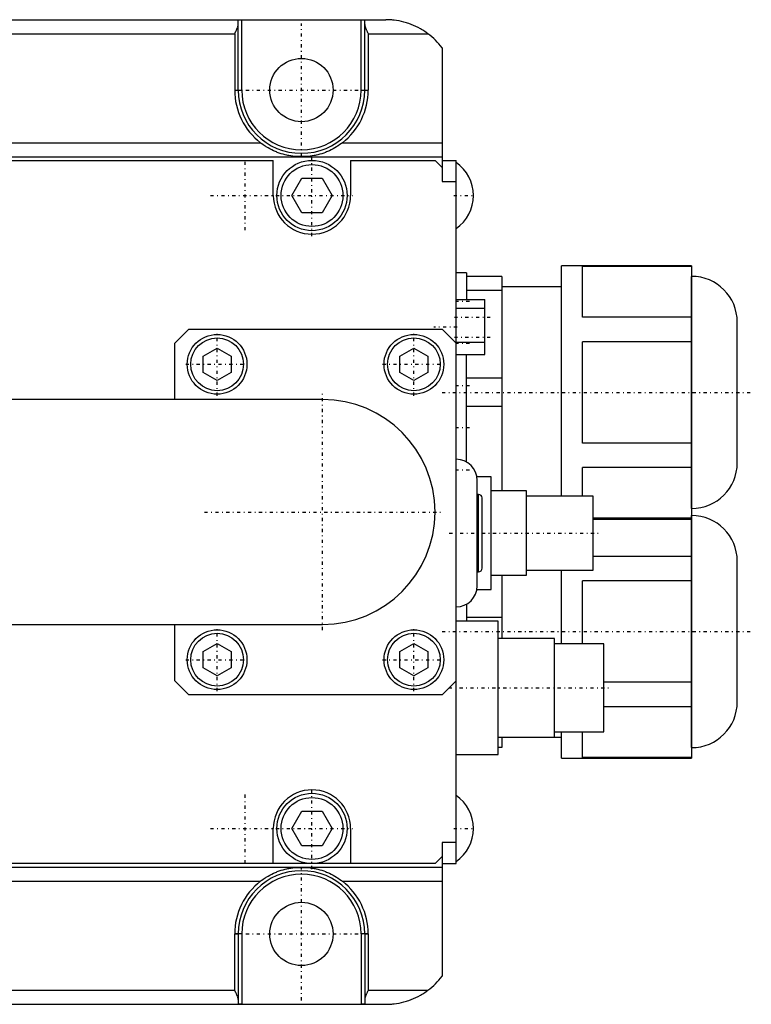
# Model space of a CAD drawing. Extents: x -292 to 171, y -70 to 70.
# Tile 4 of 4: x 67 to 171, y -70 to 70. Entities that reach past the tile are written whole.
import ezdxf

# ---------------------------------------------------------------- set-up
doc = ezdxf.new("R2010")
doc.units = 0
doc.linetypes.add('CENTER', pattern=[1.5, 0.45, -0.5, 0.05, -0.5])
doc.layers.add('AM_0', color=7, linetype='CONTINUOUS')
doc.layers.add('AM_7', color=7, linetype='CENTER')

msp = doc.modelspace()

# ---------------------------------------------------------------- linework, layer by layer
at = {"layer": 'AM_0', "color": 7, "linetype": 'CONTINUOUS'}
for p, q in [((-21, 70), (119, 70)), ((98.5, 60), (98.5, 70)), ((115.5, 60), (115.5, 70)), ((98, 60), (98, 69.94)), ((116, 60), (116, 69.94)), ((-3.5, 68), (97.5, 68)), ((97.5, 68), (97.5, 60)), ((116.5, 68), (125, 68)), ((116.5, 68), (116.5, 60)), ((127, 66), (127, 47)), ((97.5, 60), (98.5, 60)), ((115.5, 60), (116.5, 60)), ((-7.17, 52.5), (101.17, 52.5)), ((112.83, 52.5), (127, 52.5)), ((-31.9, 50.5), (127, 50.5)), ((108.1, 50.56), (105.9, 50.56)), ((44, 50), (103, 50)), ((103, 45), (103, 50)), ((114, 50), (114, 45)), ((114, 50), (126, 50)), ((126, 50), (127, 49)), ((127, 50), (129, 50)), ((129, -50), (129, 50)), ((105.64, 45), (107.07, 47.48)), ((107.07, 47.48), (109.93, 47.48)), ((109.93, 47.48), (111.36, 45)), ((127, 47), (129, 47)), ((107.07, 42.52), (105.64, 45)), ((111.36, 45), (109.93, 42.52)), ((109.93, 42.52), (107.07, 42.52)), ((162.47, 35), (144, 35)), ((144, 2.24), (144, 35)), ((162.47, 35), (162.47, -35)), ((130.5, 34), (129, 34)), ((130.5, 34), (130.5, 30.2)), ((147, 27.69), (147, 34.89)), ((162.47, 34.89), (147, 34.89)), ((135.5, 33.5), (130.5, 33.5)), ((135.5, 33.5), (135.5, 3)), ((162.51, 33.5), (162.47, 33.5)), ((162.51, 0.5), (162.51, 33.5)), ((135.5, 31.48), (130.5, 31.48)), ((144, 32), (135.5, 32)), ((129, 30.2), (133.1, 30.2)), ((133.1, 22.4), (133.1, 30.2)), ((129, 28.96), (133.1, 28.96)), ((162.47, 27.69), (147, 27.69)), ((169, 6.99), (169, 27.01)), ((89, 24), (91, 26)), ((91, 26), (127, 26)), ((127, 26), (129, 24)), ((89, 16), (89, 24)), ((129, 24.16), (133.1, 24.16)), ((147, 9.81), (147, 24.19)), ((162.47, 24.19), (147, 24.19)), ((93, 22.15), (95, 23.31)), ((95, 23.31), (97, 22.15)), ((121, 22.15), (123, 23.31)), ((123, 23.31), (125, 22.15)), ((129, 22.4), (133.1, 22.4)), ((130.5, 7.09), (130.5, 22.41)), ((93, 19.85), (93, 22.15)), ((97, 22.15), (97, 19.85)), ((121, 19.85), (121, 22.15)), ((125, 22.15), (125, 19.85)), ((95, 18.69), (93, 19.85)), ((97, 19.85), (95, 18.69)), ((123, 18.69), (121, 19.85)), ((125, 19.85), (123, 18.69)), ((135.5, 19.02), (130.5, 19.02)), ((110, 16), (11.15, 16)), ((135.5, 14.98), (130.5, 14.98)), ((162.47, 9.81), (147, 9.81)), ((147, 2.24), (147, 6.31)), ((162.47, 6.31), (147, 6.31)), ((134, 5), (131.96, 5)), ((132, -10.5), (132, 4.5)), ((134, -11), (134, 5)), ((139, 3), (134, 3)), ((139, -9), (139, 3)), ((132.2, 2.5), (132, 2.5)), ((132.2, -8.5), (132.2, 2.5)), ((132.7, -8), (132.7, 2)), ((148.5, 2.25), (139, 2.25)), ((148.5, -8.25), (148.5, 2.25)), ((162.47, 0.5), (162.51, 0.5)), ((162.47, -0.89), (148.5, -0.89)), ((148.5, -1), (162.47, -1)), ((162.51, -0.5), (162.47, -0.5)), ((162.51, -33.5), (162.51, -0.5)), ((162.47, -6.31), (148.5, -6.31)), ((169, -27.01), (169, -6.99)), ((139, -8.25), (148.5, -8.25)), ((144, -18.75), (144, -8.24)), ((132, -8.5), (132.2, -8.5)), ((134, -9), (139, -9)), ((135.5, -9), (135.5, -18)), ((131.96, -11), (134, -11)), ((162.47, -9.81), (147, -9.81)), ((147, -18.75), (147, -9.81)), ((130.5, -13.1), (130.5, -15.5)), ((135.5, -14.98), (130.5, -14.98)), ((11.15, -16), (110, -16)), ((89, -24), (89, -16)), ((135, -15.5), (129, -15.5)), ((135, -34.5), (135, -15.5)), ((143, -18), (135, -18)), ((143, -32), (143, -18)), ((93, -19.85), (95, -18.69)), ((95, -18.69), (97, -19.85)), ((121, -19.85), (123, -18.69)), ((123, -18.69), (125, -19.85)), ((150, -18.75), (143, -18.75)), ((150, -31.25), (150, -18.75)), ((93, -22.15), (93, -19.85)), ((97, -19.85), (97, -22.15)), ((121, -22.15), (121, -19.85)), ((125, -19.85), (125, -22.15)), ((95, -23.31), (93, -22.15)), ((97, -22.15), (95, -23.31)), ((123, -23.31), (121, -22.15)), ((125, -22.15), (123, -23.31)), ((91, -26), (89, -24)), ((129, -24), (127, -26)), ((162.47, -24.19), (150, -24.19)), ((127, -26), (91, -26)), ((162.47, -27.69), (150, -27.69)), ((135, -32), (144, -32)), ((135.5, -32.02), (135.5, -33.5)), ((143, -31.25), (150, -31.25)), ((144, -35), (144, -31.27)), ((147, -34.89), (147, -31.27)), ((135.5, -33.5), (135, -33.5)), ((162.47, -33.5), (162.51, -33.5)), ((129, -34.5), (135, -34.5)), ((144, -35), (162.47, -35)), ((162.47, -34.89), (147, -34.89)), ((105.64, -45), (107.07, -42.53)), ((107.07, -42.53), (109.93, -42.53)), ((109.93, -42.53), (111.36, -45)), ((103, -50), (103, -45)), ((107.07, -47.48), (105.64, -45)), ((111.36, -45), (109.93, -47.48)), ((114, -45), (114, -50)), ((109.93, -47.48), (107.07, -47.48)), ((129, -47), (127, -47)), ((127, -47), (127, -66)), ((127, -49), (126, -50)), ((126, -50), (-31, -50)), ((127, -50), (129, -50)), ((-31.9, -50.5), (127, -50.5)), ((105.9, -50.56), (108.1, -50.56)), ((-7.17, -52.5), (101.17, -52.5)), ((112.83, -52.5), (127, -52.5)), ((97.5, -68), (97.5, -60)), ((98.5, -60), (97.5, -60)), ((98, -60), (98, -69.94)), ((98.5, -60), (98.5, -70)), ((115.5, -60), (115.5, -70)), ((116.5, -60), (115.5, -60)), ((116, -60), (116, -69.94)), ((116.5, -60), (116.5, -68)), ((-3.5, -68), (97.5, -68)), ((116.5, -68), (125, -68)), ((-21, -70), (119, -70))]:
    msp.add_line(p, q, dxfattribs=at)
for points in [[(98, 69.94, 0), (98, 69.94, 0), (98, 69.94, 0), (98, 69.94, 0), (98, 69.94, 0), (98, 69.94, 0), (98, 69.94, 0), (98, 69.95, 0), (98, 69.95, 0), (98, 69.95, 0), (98, 69.95, 0), (98, 69.95, 0), (98, 69.95, 0), (98.01, 69.95, 0), (98.01, 69.96, 0), (98.01, 69.96, 0), (98.01, 69.96, 0), (98.01, 69.96, 0), (98.01, 69.96, 0), (98.01, 69.96, 0), (98.01, 69.96, 0), (98.02, 69.96, 0), (98.02, 69.96, 0), (98.02, 69.97, 0), (98.02, 69.97, 0), (98.02, 69.97, 0), (98.02, 69.97, 0), (98.02, 69.97, 0), (98.03, 69.97, 0), (98.03, 69.97, 0), (98.03, 69.97, 0), (98.03, 69.97, 0), (98.04, 69.98, 0), (98.04, 69.98, 0), (98.04, 69.98, 0), (98.04, 69.98, 0), (98.04, 69.98, 0), (98.05, 69.98, 0), (98.05, 69.98, 0), (98.05, 69.98, 0), (98.06, 69.98, 0), (98.06, 69.98, 0), (98.06, 69.98, 0), (98.06, 69.98, 0), (98.07, 69.98, 0), (98.07, 69.99, 0), (98.08, 69.99, 0), (98.08, 69.99, 0), (98.08, 69.99, 0), (98.08, 69.99, 0), (98.09, 69.99, 0), (98.09, 69.99, 0), (98.1, 69.99, 0), (98.1, 69.99, 0), (98.1, 69.99, 0), (98.1, 69.99, 0), (98.11, 69.99, 0), (98.11, 69.99, 0), (98.12, 69.99, 0), (98.12, 69.99, 0), (98.13, 69.99, 0), (98.13, 69.99, 0), (98.13, 69.99, 0), (98.14, 69.99, 0), (98.14, 69.99, 0), (98.14, 69.99, 0), (98.15, 69.99, 0), (98.15, 70, 0), (98.16, 70, 0), (98.16, 70, 0), (98.16, 70, 0), (98.17, 70, 0), (98.17, 70, 0), (98.18, 70, 0), (98.18, 70, 0), (98.19, 70, 0), (98.19, 70, 0), (98.2, 70, 0), (98.2, 70, 0), (98.21, 70, 0), (98.21, 70, 0), (98.22, 70, 0), (98.23, 70, 0), (98.23, 70, 0), (98.23, 70, 0), (98.24, 70, 0), (98.24, 70, 0), (98.25, 70, 0), (98.26, 70, 0), (98.26, 70, 0), (98.27, 70, 0), (98.27, 70, 0), (98.28, 70, 0), (98.28, 70, 0), (98.29, 70, 0), (98.3, 70, 0), (98.3, 70, 0), (98.31, 70, 0), (98.31, 70, 0), (98.32, 70, 0), (98.32, 70, 0), (98.33, 70, 0), (98.34, 70, 0), (98.35, 70, 0), (98.35, 70, 0), (98.35, 70, 0), (98.36, 70, 0), (98.37, 70, 0), (98.37, 70, 0), (98.37, 70, 0), (98.38, 70, 0), (98.39, 70, 0), (98.39, 70, 0), (98.4, 70, 0), (98.4, 70, 0), (98.41, 70, 0), (98.42, 70, 0), (98.42, 70, 0), (98.43, 70, 0), (98.44, 70, 0), (98.44, 70, 0), (98.45, 70, 0), (98.45, 70, 0), (98.46, 70, 0), (98.47, 70, 0), (98.48, 70, 0), (98.48, 70, 0), (98.48, 70, 0), (98.49, 70, 0), (98.5, 70, 0), (98.5, 70, 0)], [(115.5, 70, 0), (115.5, 70, 0), (115.51, 70, 0), (115.52, 70, 0), (115.52, 70, 0), (115.52, 70, 0), (115.53, 70, 0), (115.54, 70, 0), (115.55, 70, 0), (115.55, 70, 0), (115.56, 70, 0), (115.56, 70, 0), (115.57, 70, 0), (115.58, 70, 0), (115.58, 70, 0), (115.59, 70, 0), (115.6, 70, 0), (115.6, 70, 0), (115.61, 70, 0), (115.61, 70, 0), (115.62, 70, 0), (115.63, 70, 0), (115.63, 70, 0), (115.63, 70, 0), (115.64, 70, 0), (115.65, 70, 0), (115.65, 70, 0), (115.65, 70, 0), (115.66, 70, 0), (115.67, 70, 0), (115.68, 70, 0), (115.68, 70, 0), (115.69, 70, 0), (115.69, 70, 0), (115.7, 70, 0), (115.7, 70, 0), (115.71, 70, 0), (115.72, 70, 0), (115.72, 70, 0), (115.73, 70, 0), (115.73, 70, 0), (115.74, 70, 0), (115.74, 70, 0), (115.75, 70, 0), (115.76, 70, 0), (115.76, 70, 0), (115.77, 70, 0), (115.77, 70, 0), (115.77, 70, 0), (115.78, 70, 0), (115.79, 70, 0), (115.79, 70, 0), (115.8, 70, 0), (115.8, 70, 0), (115.81, 70, 0), (115.81, 70, 0), (115.82, 70, 0), (115.82, 70, 0), (115.83, 70, 0), (115.83, 70, 0), (115.84, 70, 0), (115.84, 70, 0), (115.84, 70, 0), (115.85, 70, 0), (115.85, 69.99, 0), (115.86, 69.99, 0), (115.86, 69.99, 0), (115.86, 69.99, 0), (115.87, 69.99, 0), (115.87, 69.99, 0), (115.87, 69.99, 0), (115.88, 69.99, 0), (115.88, 69.99, 0), (115.89, 69.99, 0), (115.89, 69.99, 0), (115.9, 69.99, 0), (115.9, 69.99, 0), (115.9, 69.99, 0), (115.9, 69.99, 0), (115.91, 69.99, 0), (115.91, 69.99, 0), (115.92, 69.99, 0), (115.92, 69.99, 0), (115.92, 69.99, 0), (115.92, 69.99, 0), (115.93, 69.99, 0), (115.93, 69.98, 0), (115.94, 69.98, 0), (115.94, 69.98, 0), (115.94, 69.98, 0), (115.94, 69.98, 0), (115.95, 69.98, 0), (115.95, 69.98, 0), (115.95, 69.98, 0), (115.96, 69.98, 0), (115.96, 69.98, 0), (115.96, 69.98, 0), (115.96, 69.98, 0), (115.96, 69.98, 0), (115.97, 69.97, 0), (115.97, 69.97, 0), (115.97, 69.97, 0), (115.97, 69.97, 0), (115.98, 69.97, 0), (115.98, 69.97, 0), (115.98, 69.97, 0), (115.98, 69.97, 0), (115.98, 69.97, 0), (115.98, 69.96, 0), (115.98, 69.96, 0), (115.99, 69.96, 0), (115.99, 69.96, 0), (115.99, 69.96, 0), (115.99, 69.96, 0), (115.99, 69.96, 0), (115.99, 69.96, 0), (115.99, 69.96, 0), (115.99, 69.95, 0), (116, 69.95, 0), (116, 69.95, 0), (116, 69.95, 0), (116, 69.95, 0), (116, 69.95, 0), (116, 69.95, 0), (116, 69.94, 0), (116, 69.94, 0), (116, 69.94, 0), (116, 69.94, 0), (116, 69.94, 0), (116, 69.94, 0), (116, 69.94, 0)], [(125, 68, 0), (124.98, 68.02, 0), (124.93, 68.05, 0), (124.88, 68.09, 0), (124.85, 68.11, 0), (124.83, 68.13, 0), (124.78, 68.16, 0), (124.73, 68.2, 0), (124.55, 68.32, 0), (124.25, 68.51, 0), (124.09, 68.61, 0), (123.93, 68.7, 0), (123.61, 68.87, 0), (123.29, 69.03, 0), (122.95, 69.18, 0), (122.62, 69.32, 0), (122.28, 69.45, 0), (122.1, 69.51, 0), (121.93, 69.56, 0), (121.58, 69.66, 0), (121.24, 69.75, 0), (120.89, 69.82, 0), (120.54, 69.88, 0), (120.19, 69.93, 0), (120.02, 69.95, 0), (119.85, 69.96, 0), (119.5, 69.99, 0), (119.17, 70, 0), (119, 70, 0)], [(97.5, 68, 0), (97.52, 68.04, 0), (97.56, 68.11, 0), (97.59, 68.19, 0), (97.61, 68.23, 0), (97.63, 68.27, 0), (97.67, 68.34, 0), (97.71, 68.42, 0), (97.74, 68.5, 0), (97.78, 68.58, 0), (97.81, 68.65, 0), (97.83, 68.69, 0), (97.84, 68.73, 0), (97.87, 68.8, 0), (97.9, 68.88, 0), (97.93, 68.95, 0), (97.95, 69.02, 0), (97.97, 69.09, 0), (97.98, 69.13, 0), (97.98, 69.16, 0), (97.99, 69.2, 0), (97.99, 69.21, 0), (97.99, 69.22, 0), (97.99, 69.23, 0), (97.99, 69.23, 0), (98, 69.24, 0), (98, 69.25, 0), (98, 69.26, 0), (98, 69.28, 0), (98, 69.29, 0), (98, 69.29, 0), (98, 69.3, 0), (98, 69.31, 0), (98, 69.32, 0), (98, 69.32, 0)], [(116, 69.32, 0), (116, 69.32, 0), (116, 69.31, 0), (116, 69.3, 0), (116, 69.29, 0), (116, 69.29, 0), (116, 69.28, 0), (116, 69.26, 0), (116, 69.25, 0), (116, 69.24, 0), (116.01, 69.23, 0), (116.01, 69.23, 0), (116.01, 69.22, 0), (116.01, 69.21, 0), (116.01, 69.2, 0), (116.02, 69.16, 0), (116.02, 69.13, 0), (116.03, 69.09, 0), (116.05, 69.02, 0), (116.07, 68.95, 0), (116.1, 68.88, 0), (116.13, 68.8, 0), (116.16, 68.73, 0), (116.17, 68.69, 0), (116.19, 68.65, 0), (116.22, 68.58, 0), (116.26, 68.5, 0), (116.29, 68.42, 0), (116.33, 68.34, 0), (116.37, 68.27, 0), (116.39, 68.23, 0), (116.41, 68.19, 0), (116.44, 68.11, 0), (116.48, 68.04, 0), (116.5, 68, 0)], [(105.9, 50.56, 0), (105.77, 50.58, 0), (105.49, 50.62, 0), (105.21, 50.67, 0), (105.07, 50.7, 0), (104.93, 50.73, 0), (104.66, 50.79, 0), (104.38, 50.87, 0), (104.11, 50.95, 0), (103.83, 51.04, 0), (103.56, 51.14, 0), (103.43, 51.2, 0), (103.29, 51.25, 0), (103.03, 51.37, 0), (102.77, 51.5, 0), (102.51, 51.63, 0), (102.25, 51.77, 0), (102, 51.92, 0), (101.88, 52, 0), (101.76, 52.08, 0), (101.52, 52.24, 0), (101.28, 52.41, 0), (101.17, 52.5, 0)], [(112.83, 52.5, 0), (112.72, 52.41, 0), (112.48, 52.24, 0), (112.24, 52.08, 0), (112.12, 52, 0), (112, 51.92, 0), (111.75, 51.77, 0), (111.49, 51.63, 0), (111.23, 51.5, 0), (110.97, 51.37, 0), (110.71, 51.25, 0), (110.57, 51.2, 0), (110.44, 51.14, 0), (110.17, 51.04, 0), (109.89, 50.95, 0), (109.62, 50.87, 0), (109.34, 50.79, 0), (109.07, 50.73, 0), (108.93, 50.7, 0), (108.79, 50.67, 0), (108.51, 50.62, 0), (108.23, 50.58, 0), (108.1, 50.56, 0)], [(101.17, -52.5, 0), (101.28, -52.41, 0), (101.52, -52.24, 0), (101.76, -52.08, 0), (101.88, -52, 0), (102, -51.92, 0), (102.25, -51.77, 0), (102.51, -51.63, 0), (102.77, -51.5, 0), (103.03, -51.37, 0), (103.29, -51.25, 0), (103.43, -51.2, 0), (103.56, -51.14, 0), (103.83, -51.04, 0), (104.11, -50.95, 0), (104.38, -50.87, 0), (104.66, -50.79, 0), (104.93, -50.73, 0), (105.07, -50.7, 0), (105.21, -50.67, 0), (105.49, -50.62, 0), (105.77, -50.58, 0), (105.9, -50.56, 0)], [(108.1, -50.56, 0), (108.23, -50.58, 0), (108.51, -50.62, 0), (108.79, -50.67, 0), (108.93, -50.7, 0), (109.07, -50.73, 0), (109.34, -50.79, 0), (109.62, -50.87, 0), (109.89, -50.95, 0), (110.17, -51.04, 0), (110.44, -51.14, 0), (110.57, -51.2, 0), (110.71, -51.25, 0), (110.97, -51.37, 0), (111.23, -51.5, 0), (111.49, -51.63, 0), (111.75, -51.77, 0), (112, -51.92, 0), (112.12, -52, 0), (112.24, -52.08, 0), (112.48, -52.24, 0), (112.72, -52.41, 0), (112.83, -52.5, 0)], [(98, -69.32, 0), (98, -69.32, 0), (98, -69.31, 0), (98, -69.3, 0), (98, -69.29, 0), (98, -69.29, 0), (98, -69.28, 0), (98, -69.26, 0), (98, -69.25, 0), (98, -69.24, 0), (97.99, -69.23, 0), (97.99, -69.23, 0), (97.99, -69.22, 0), (97.99, -69.21, 0), (97.99, -69.2, 0), (97.98, -69.16, 0), (97.98, -69.13, 0), (97.97, -69.09, 0), (97.95, -69.02, 0), (97.93, -68.95, 0), (97.9, -68.88, 0), (97.87, -68.8, 0), (97.84, -68.73, 0), (97.83, -68.69, 0), (97.81, -68.65, 0), (97.78, -68.58, 0), (97.74, -68.5, 0), (97.71, -68.42, 0), (97.67, -68.34, 0), (97.63, -68.27, 0), (97.61, -68.23, 0), (97.59, -68.19, 0), (97.56, -68.11, 0), (97.52, -68.04, 0), (97.5, -68, 0)], [(116.5, -68, 0), (116.48, -68.04, 0), (116.44, -68.11, 0), (116.41, -68.19, 0), (116.39, -68.23, 0), (116.37, -68.27, 0), (116.33, -68.34, 0), (116.29, -68.42, 0), (116.26, -68.5, 0), (116.22, -68.58, 0), (116.19, -68.65, 0), (116.17, -68.69, 0), (116.16, -68.73, 0), (116.13, -68.8, 0), (116.1, -68.88, 0), (116.07, -68.95, 0), (116.05, -69.02, 0), (116.03, -69.09, 0), (116.02, -69.13, 0), (116.02, -69.16, 0), (116.01, -69.2, 0), (116.01, -69.21, 0), (116.01, -69.22, 0), (116.01, -69.23, 0), (116.01, -69.23, 0), (116, -69.24, 0), (116, -69.25, 0), (116, -69.26, 0), (116, -69.28, 0), (116, -69.29, 0), (116, -69.29, 0), (116, -69.3, 0), (116, -69.31, 0), (116, -69.32, 0), (116, -69.32, 0)], [(119, -70, 0), (119.17, -70, 0), (119.5, -69.99, 0), (119.85, -69.96, 0), (120.02, -69.95, 0), (120.19, -69.93, 0), (120.54, -69.88, 0), (120.89, -69.82, 0), (121.24, -69.75, 0), (121.58, -69.66, 0), (121.93, -69.56, 0), (122.1, -69.51, 0), (122.28, -69.45, 0), (122.62, -69.32, 0), (122.95, -69.18, 0), (123.29, -69.03, 0), (123.61, -68.87, 0), (123.93, -68.7, 0), (124.09, -68.61, 0), (124.25, -68.51, 0), (124.55, -68.32, 0), (124.73, -68.2, 0), (124.78, -68.16, 0), (124.83, -68.13, 0), (124.85, -68.11, 0), (124.88, -68.09, 0), (124.93, -68.05, 0), (124.98, -68.02, 0), (125, -68, 0)], [(98.5, -70, 0), (98.5, -70, 0), (98.49, -70, 0), (98.48, -70, 0), (98.48, -70, 0), (98.48, -70, 0), (98.47, -70, 0), (98.46, -70, 0), (98.45, -70, 0), (98.45, -70, 0), (98.44, -70, 0), (98.44, -70, 0), (98.43, -70, 0), (98.42, -70, 0), (98.42, -70, 0), (98.41, -70, 0), (98.4, -70, 0), (98.4, -70, 0), (98.39, -70, 0), (98.39, -70, 0), (98.38, -70, 0), (98.37, -70, 0), (98.37, -70, 0), (98.37, -70, 0), (98.36, -70, 0), (98.35, -70, 0), (98.35, -70, 0), (98.35, -70, 0), (98.34, -70, 0), (98.33, -70, 0), (98.32, -70, 0), (98.32, -70, 0), (98.31, -70, 0), (98.31, -70, 0), (98.3, -70, 0), (98.3, -70, 0), (98.29, -70, 0), (98.28, -70, 0), (98.28, -70, 0), (98.27, -70, 0), (98.27, -70, 0), (98.26, -70, 0), (98.26, -70, 0), (98.25, -70, 0), (98.24, -70, 0), (98.24, -70, 0), (98.23, -70, 0), (98.23, -70, 0), (98.23, -70, 0), (98.22, -70, 0), (98.21, -70, 0), (98.21, -70, 0), (98.2, -70, 0), (98.2, -70, 0), (98.19, -70, 0), (98.19, -70, 0), (98.18, -70, 0), (98.18, -70, 0), (98.17, -70, 0), (98.17, -70, 0), (98.16, -70, 0), (98.16, -70, 0), (98.16, -70, 0), (98.15, -70, 0), (98.15, -69.99, 0), (98.14, -69.99, 0), (98.14, -69.99, 0), (98.14, -69.99, 0), (98.13, -69.99, 0), (98.13, -69.99, 0), (98.13, -69.99, 0), (98.12, -69.99, 0), (98.12, -69.99, 0), (98.11, -69.99, 0), (98.11, -69.99, 0), (98.1, -69.99, 0), (98.1, -69.99, 0), (98.1, -69.99, 0), (98.1, -69.99, 0), (98.09, -69.99, 0), (98.09, -69.99, 0), (98.08, -69.99, 0), (98.08, -69.99, 0), (98.08, -69.99, 0), (98.08, -69.99, 0), (98.07, -69.99, 0), (98.07, -69.98, 0), (98.06, -69.98, 0), (98.06, -69.98, 0), (98.06, -69.98, 0), (98.06, -69.98, 0), (98.05, -69.98, 0), (98.05, -69.98, 0), (98.05, -69.98, 0), (98.04, -69.98, 0), (98.04, -69.98, 0), (98.04, -69.98, 0), (98.04, -69.98, 0), (98.04, -69.98, 0), (98.03, -69.97, 0), (98.03, -69.97, 0), (98.03, -69.97, 0), (98.03, -69.97, 0), (98.02, -69.97, 0), (98.02, -69.97, 0), (98.02, -69.97, 0), (98.02, -69.97, 0), (98.02, -69.97, 0), (98.02, -69.96, 0), (98.02, -69.96, 0), (98.01, -69.96, 0), (98.01, -69.96, 0), (98.01, -69.96, 0), (98.01, -69.96, 0), (98.01, -69.96, 0), (98.01, -69.96, 0), (98.01, -69.96, 0), (98.01, -69.95, 0), (98, -69.95, 0), (98, -69.95, 0), (98, -69.95, 0), (98, -69.95, 0), (98, -69.95, 0), (98, -69.95, 0), (98, -69.94, 0), (98, -69.94, 0), (98, -69.94, 0), (98, -69.94, 0), (98, -69.94, 0), (98, -69.94, 0), (98, -69.94, 0)], [(116, -69.94, 0), (116, -69.94, 0), (116, -69.94, 0), (116, -69.94, 0), (116, -69.94, 0), (116, -69.94, 0), (116, -69.94, 0), (116, -69.95, 0), (116, -69.95, 0), (116, -69.95, 0), (116, -69.95, 0), (116, -69.95, 0), (116, -69.95, 0), (115.99, -69.95, 0), (115.99, -69.96, 0), (115.99, -69.96, 0), (115.99, -69.96, 0), (115.99, -69.96, 0), (115.99, -69.96, 0), (115.99, -69.96, 0), (115.99, -69.96, 0), (115.98, -69.96, 0), (115.98, -69.96, 0), (115.98, -69.97, 0), (115.98, -69.97, 0), (115.98, -69.97, 0), (115.98, -69.97, 0), (115.98, -69.97, 0), (115.97, -69.97, 0), (115.97, -69.97, 0), (115.97, -69.97, 0), (115.97, -69.97, 0), (115.96, -69.98, 0), (115.96, -69.98, 0), (115.96, -69.98, 0), (115.96, -69.98, 0), (115.96, -69.98, 0), (115.95, -69.98, 0), (115.95, -69.98, 0), (115.95, -69.98, 0), (115.94, -69.98, 0), (115.94, -69.98, 0), (115.94, -69.98, 0), (115.94, -69.98, 0), (115.93, -69.98, 0), (115.93, -69.99, 0), (115.92, -69.99, 0), (115.92, -69.99, 0), (115.92, -69.99, 0), (115.92, -69.99, 0), (115.91, -69.99, 0), (115.91, -69.99, 0), (115.9, -69.99, 0), (115.9, -69.99, 0), (115.9, -69.99, 0), (115.9, -69.99, 0), (115.89, -69.99, 0), (115.89, -69.99, 0), (115.88, -69.99, 0), (115.88, -69.99, 0), (115.87, -69.99, 0), (115.87, -69.99, 0), (115.87, -69.99, 0), (115.86, -69.99, 0), (115.86, -69.99, 0), (115.86, -69.99, 0), (115.85, -69.99, 0), (115.85, -70, 0), (115.84, -70, 0), (115.84, -70, 0), (115.84, -70, 0), (115.83, -70, 0), (115.83, -70, 0), (115.82, -70, 0), (115.82, -70, 0), (115.81, -70, 0), (115.81, -70, 0), (115.8, -70, 0), (115.8, -70, 0), (115.79, -70, 0), (115.79, -70, 0), (115.78, -70, 0), (115.77, -70, 0), (115.77, -70, 0), (115.77, -70, 0), (115.76, -70, 0), (115.76, -70, 0), (115.75, -70, 0), (115.74, -70, 0), (115.74, -70, 0), (115.73, -70, 0), (115.73, -70, 0), (115.72, -70, 0), (115.72, -70, 0), (115.71, -70, 0), (115.7, -70, 0), (115.7, -70, 0), (115.69, -70, 0), (115.69, -70, 0), (115.68, -70, 0), (115.68, -70, 0), (115.67, -70, 0), (115.66, -70, 0), (115.65, -70, 0), (115.65, -70, 0), (115.65, -70, 0), (115.64, -70, 0), (115.63, -70, 0), (115.63, -70, 0), (115.63, -70, 0), (115.62, -70, 0), (115.61, -70, 0), (115.61, -70, 0), (115.6, -70, 0), (115.6, -70, 0), (115.59, -70, 0), (115.58, -70, 0), (115.58, -70, 0), (115.57, -70, 0), (115.56, -70, 0), (115.56, -70, 0), (115.55, -70, 0), (115.55, -70, 0), (115.54, -70, 0), (115.53, -70, 0), (115.52, -70, 0), (115.52, -70, 0), (115.52, -70, 0), (115.51, -70, 0), (115.5, -70, 0), (115.5, -70, 0)]]:
    msp.add_polyline3d(points, dxfattribs=at)
for centre, radius in [((107, 60), 4.5), ((108.5, 45), 5), ((108.5, 45), 4.4), ((95, 21), 4.25), ((123, 21), 4.25), ((95, 21), 3.75), ((123, 21), 3.75), ((95, -21), 4.25), ((123, -21), 4.25), ((95, -21), 3.75), ((123, -21), 3.75), ((108.5, -45), 5), ((108.5, -45), 4.4), ((107, -60), 4.5)]:
    msp.add_circle(centre, radius, dxfattribs=at)
for centre, radius, start, end in [((119, 60), 10, 36.8699, 53.1301), ((107, 60), 9.5, 180, 232.1364), ((107, 60), 9, 180, 0), ((107, 60), 8.5, 180, 0), ((107, 60), 9.5, 307.8636, 0), ((125.8, 45), 5.67, 304.3588, 55.6412), ((108.5, 45), 5.5, 180, 0), ((162.51, 27.01), 6.49, 0, 90), ((110, 0), 16, 270, 90), ((129, 4.5), 3, 0, 90), ((162.51, 6.99), 6.49, 270, 0), ((132.2, 2), 0.5, 0, 90), ((162.51, -6.99), 6.49, 0, 90), ((132.2, -8), 0.5, 270, 0), ((129, -10.5), 3, 270, 0), ((162.51, -27.01), 6.49, 270, 0), ((108.5, -45), 5.5, 0, 180), ((125.8, -45), 5.67, 304.3588, 55.6412), ((107, -60), 9, 0, 180), ((107, -60), 8.5, 0, 180), ((107, -60), 9.5, 127.8636, 180), ((107, -60), 9.5, 0, 52.1364), ((119, -60), 10, 306.8699, 323.1301)]:
    msp.add_arc(centre, radius, start, end, dxfattribs=at)
at = {"layer": 'AM_7', "color": 4, "linetype": 'CENTER'}
for p, q in [((107, 50.55), (107, 69.45)), ((97.55, 60), (116.45, 60)), ((108.5, 39.23), (108.5, 50.77)), ((99, 40.06), (99, 49.94)), ((94.06, 45), (114.28, 45)), ((128.67, 45), (131.6, 45)), ((128.9, 30), (131.1, 30)), ((128.75, 27.72), (134.25, 27.72)), ((95, 16.54), (95, 25.46)), ((123, 16.54), (123, 25.46)), ((129.15, 26.3), (125.85, 26.3)), ((128.75, 24.88), (134.25, 24.88)), ((128.9, 24), (131.1, 24)), ((90.54, 21), (99.46, 21)), ((118.54, 21), (127.46, 21)), ((127, 17), (171, 17)), ((128.9, 18), (131.1, 18)), ((110, -16.8), (110, 16.8)), ((128.9, 12), (131.1, 12)), ((128.9, 6), (131.1, 6)), ((93.2, 0), (126.8, 0)), ((128.03, -3), (149.47, -3)), ((95, -25.46), (95, -16.54)), ((123, -25.46), (123, -16.54)), ((127, -17), (171, -17)), ((90.54, -21), (99.46, -21)), ((118.54, -21), (127.46, -21)), ((127.95, -25), (151.05, -25)), ((99, -49.94), (99, -40.06)), ((108.5, -50.77), (108.5, -39.23)), ((94.06, -45), (114.28, -45)), ((128.67, -45), (131.6, -45)), ((107, -69.45), (107, -50.55)), ((97.55, -60), (116.45, -60))]:
    msp.add_line(p, q, dxfattribs=at)

doc.saveas('drawing.dxf')
